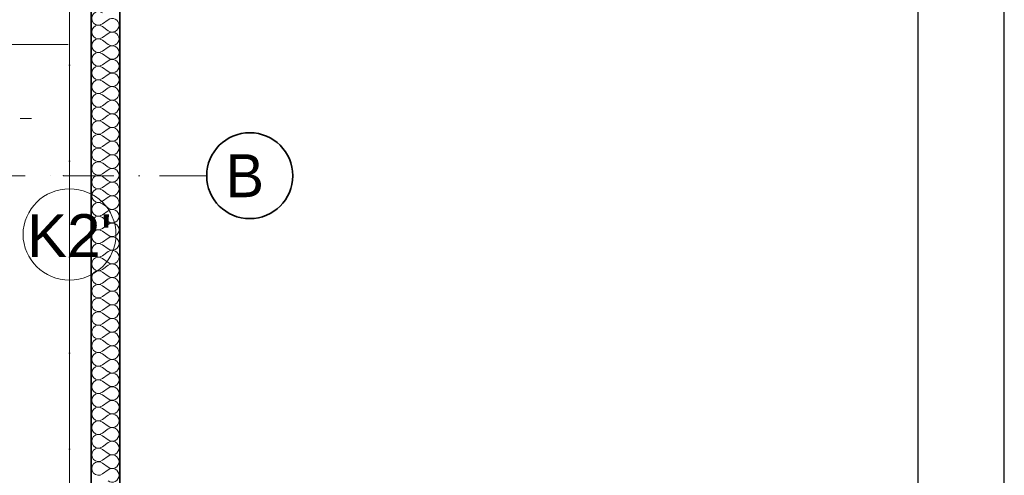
# Model space of a CAD drawing. Header units: millimetres. Extents: x -34676 to 172266, y 39940 to 476087.
# Tile 185 of 256: x 49713 to 56581, y 347119 to 350300. Entities that reach past the tile are written whole.
import ezdxf
from ezdxf.lldxf.tags import DXFTag

# ---------------------------------------------------------------- set-up
doc = ezdxf.new("R2010")
doc.units = ezdxf.units.MM
doc.header["$MEASUREMENT"] = 0
doc.linetypes.add('Kropki i Kreski', pattern=[6.702778, 3.527778, -1.763889, 0, -1.411111])
for name, color, linetype in [('#podkład', 252, 'Continuous'), ('- A - ocieplenie', 7, 'Continuous'), ('_TABELA', 7, 'Continuous'), ('Instalacje - Elektryczne', 7, 'Continuous'), ('IS_Text_Pion_Wodociag', 7, 'Continuous'), ('Konstrukcja - Siatka mod', 7, 'Continuous'), ('Konstrukcja - Stropy', 7, 'Continuous'), ('Konstrukcja - Ściany zewnętrzne', 7, 'Continuous'), ('Znaczniki drzwi Archicada', 7, 'Continuous')]:
    doc.layers.add(name, color=color, linetype=linetype)
doc.styles.add('MtXpl_Arial3', font='txt', dxfattribs={"height": 0.2})
doc.styles.get("Standard").update_dxf_attribs({"font": 'arial.ttf'})
tags = doc.linetypes.add('SOLID', pattern=[10, 10, 0]).pattern_tags.tags
tags[6:7] = [DXFTag(74, 4), DXFTag(75, 0), DXFTag(340, '0'), DXFTag(46, 0.0), DXFTag(50, 0.0), DXFTag(44, 0.0), DXFTag(45, 0.0)]
tags[4:5] = [DXFTag(74, 4), DXFTag(75, 0), DXFTag(340, '0'), DXFTag(46, 0.0), DXFTag(50, 0.0), DXFTag(44, 0.0), DXFTag(45, 0.0)]

# ---------------------------------------------------------------- blocks, each defined once
blk = doc.blocks.new('kjghgg')
at = {"layer": '- A - ocieplenie', "color": 252, "linetype": 'Continuous', "lineweight": 35, "ltscale": 100}
for p, q in [((-94175.8, 482378.3), (-94175.8, 469598.3)), ((-93975.8, 469798.3), (-93975.8, 482378.3))]:
    blk.add_line(p, q, dxfattribs=at)
at = {"layer": '- A - ocieplenie', "color": 252, "linetype": 'Continuous', "lineweight": 13, "ltscale": 100}
for p, q in [((-94094.8, 475558.5), (-94056.7, 475587)), ((-94094.8, 475539.4), (-94056.7, 475510.8)), ((-94094.8, 475463.2), (-94056.7, 475491.8)), ((-94094.8, 475444.2), (-94056.7, 475415.6)), ((-94094.8, 475368), (-94056.7, 475396.6)), ((-94094.8, 475348.9), (-94056.7, 475320.4)), ((-94094.8, 475272.8), (-94056.7, 475301.3)), ((-94094.8, 475253.7), (-94056.7, 475225.1)), ((-94094.8, 475177.5), (-94056.7, 475206.1)), ((-94094.8, 475158.5), (-94056.7, 475129.9)), ((-94094.8, 475082.3), (-94056.7, 475110.8)), ((-94094.8, 475063.2), (-94056.7, 475034.7)), ((-94094.8, 474987), (-94056.7, 475015.6)), ((-94094.8, 474968), (-94056.7, 474939.4)), ((-94094.8, 474891.8), (-94056.7, 474920.4)), ((-94094.8, 474872.8), (-94056.7, 474844.2)), ((-94094.8, 474796.6), (-94056.7, 474825.1)), ((-94094.8, 474777.5), (-94056.7, 474748.9)), ((-94094.8, 474701.3), (-94056.7, 474729.9)), ((-94094.8, 474682.3), (-94056.7, 474653.7)), ((-94094.8, 474606.1), (-94056.7, 474634.7)), ((-94094.8, 474587), (-94056.7, 474558.5)), ((-94094.8, 474510.8), (-94056.7, 474539.4)), ((-94094.8, 474491.8), (-94056.7, 474463.2)), ((-94094.8, 474415.6), (-94056.7, 474444.2)), ((-94094.8, 474396.6), (-94056.7, 474368)), ((-94094.8, 474320.4), (-94056.7, 474348.9)), ((-94094.8, 474301.3), (-94056.7, 474272.8)), ((-94094.8, 474225.1), (-94056.7, 474253.7)), ((-94094.8, 474206.1), (-94056.7, 474177.5)), ((-94094.8, 474129.9), (-94056.7, 474158.5)), ((-94094.8, 474110.8), (-94056.7, 474082.3)), ((-94094.8, 474034.7), (-94056.7, 474063.2)), ((-94094.8, 474015.6), (-94056.7, 473987)), ((-94094.8, 473939.4), (-94056.7, 473968)), ((-94094.8, 473920.4), (-94056.7, 473891.8)), ((-94094.8, 473844.2), (-94056.7, 473872.8)), ((-94094.8, 473825.1), (-94056.7, 473796.6)), ((-94094.8, 473748.9), (-94056.7, 473777.5)), ((-94094.8, 473729.9), (-94056.7, 473701.3)), ((-94094.8, 473653.7), (-94056.7, 473682.3)), ((-94094.8, 473634.7), (-94056.7, 473606.1)), ((-94094.8, 473558.5), (-94056.7, 473587)), ((-94094.8, 473539.4), (-94056.7, 473510.8)), ((-94094.8, 473463.2), (-94056.7, 473491.8)), ((-94094.8, 473444.2), (-94056.7, 473415.6)), ((-94094.8, 473368), (-94056.7, 473396.6)), ((-94094.8, 473348.9), (-94056.7, 473320.4)), ((-94094.8, 473272.8), (-94056.7, 473301.3)), ((-94094.8, 473253.7), (-94056.7, 473225.1)), ((-94094.8, 473177.5), (-94056.7, 473206.1)), ((-94094.8, 473158.5), (-94056.7, 473129.9)), ((-94094.8, 473082.3), (-94056.7, 473110.8)), ((-94094.8, 473063.2), (-94056.7, 473034.7)), ((-94094.8, 472987), (-94056.7, 473015.6)), ((-94094.8, 472968), (-94056.7, 472939.4)), ((-94094.8, 472891.8), (-94056.7, 472920.4)), ((-94094.8, 472872.8), (-94056.7, 472844.2)), ((-94094.8, 472796.6), (-94056.7, 472825.1)), ((-94094.8, 472777.5), (-94056.7, 472748.9)), ((-94094.8, 472701.3), (-94056.7, 472729.9)), ((-94094.8, 472682.3), (-94056.7, 472653.7)), ((-94094.8, 472606.1), (-94056.7, 472634.7)), ((-94094.8, 472587), (-94056.7, 472558.5)), ((-94094.8, 472510.8), (-94056.7, 472539.4)), ((-94094.8, 472491.8), (-94056.7, 472463.2)), ((-94094.8, 472415.6), (-94056.7, 472444.2))]:
    blk.add_line(p, q, dxfattribs=at)
for centre, start, end in [((-94123.4, 475596.6), 53.1301, 306.8699), ((-94028.1, 475548.9), 0, 126.8699), ((-94123.4, 475501.3), 53.1301, 306.8699), ((-94028.1, 475548.9), 233.1301, 0), ((-94028.1, 475453.7), 0, 126.8699), ((-94123.4, 475406.1), 53.1301, 306.8699), ((-94028.1, 475453.7), 233.1301, 0), ((-94028.1, 475358.5), 0, 126.8699), ((-94123.4, 475310.8), 53.1301, 306.8699), ((-94028.1, 475358.5), 233.1301, 0), ((-94123.4, 475215.6), 53.1301, 306.8699), ((-94028.1, 475263.2), 0, 126.8699), ((-94028.1, 475263.2), 233.1301, 0), ((-94028.1, 475168), 0, 126.8699), ((-94123.4, 475120.4), 53.1301, 306.8699), ((-94028.1, 475168), 233.1301, 0), ((-94028.1, 475072.8), 0, 126.8699), ((-94123.4, 475025.1), 53.1301, 306.8699), ((-94028.1, 475072.8), 233.1301, 0), ((-94123.4, 474929.9), 53.1301, 306.8699), ((-94028.1, 474977.5), 0, 126.8699), ((-94028.1, 474977.5), 233.1301, 0), ((-94028.1, 474882.3), 0, 126.8699), ((-94123.4, 474834.7), 53.1301, 306.8699), ((-94028.1, 474882.3), 233.1301, 0), ((-94123.4, 474739.4), 53.1301, 306.8699), ((-94028.1, 474787), 0, 126.8699), ((-94028.1, 474787), 233.1301, 0), ((-94028.1, 474691.8), 0, 126.8699), ((-94123.4, 474644.2), 53.1301, 306.8699), ((-94028.1, 474691.8), 233.1301, 0), ((-94028.1, 474596.6), 0, 126.8699), ((-94123.4, 474548.9), 53.1301, 306.8699), ((-94028.1, 474596.6), 233.1301, 0), ((-94123.4, 474453.7), 53.1301, 306.8699), ((-94028.1, 474501.3), 0, 126.8699), ((-94028.1, 474501.3), 233.1301, 0), ((-94028.1, 474406.1), 0, 126.8699), ((-94123.4, 474358.5), 53.1301, 306.8699), ((-94028.1, 474406.1), 233.1301, 0), ((-94123.4, 474263.2), 53.1301, 306.8699), ((-94028.1, 474310.8), 0, 126.8699), ((-94028.1, 474310.8), 233.1301, 0), ((-94028.1, 474215.6), 0, 126.8699), ((-94123.4, 474168), 53.1301, 306.8699), ((-94028.1, 474215.6), 233.1301, 0), ((-94028.1, 474120.4), 0, 126.8699), ((-94123.4, 474072.8), 53.1301, 306.8699), ((-94028.1, 474120.4), 233.1301, 0), ((-94123.4, 473977.5), 53.1301, 306.8699), ((-94028.1, 474025.1), 0, 126.8699), ((-94028.1, 474025.1), 233.1301, 0), ((-94028.1, 473929.9), 0, 126.8699), ((-94123.4, 473882.3), 53.1301, 306.8699), ((-94028.1, 473929.9), 233.1301, 0), ((-94028.1, 473834.7), 0, 126.8699), ((-94123.4, 473787), 53.1301, 306.8699), ((-94028.1, 473834.7), 233.1301, 0), ((-94028.1, 473739.4), 0, 126.8699), ((-94123.4, 473691.8), 53.1301, 306.8699), ((-94028.1, 473739.4), 233.1301, 0), ((-94028.1, 473644.2), 0, 126.8699), ((-94123.4, 473596.6), 53.1301, 306.8699), ((-94028.1, 473644.2), 233.1301, 0), ((-94123.4, 473501.3), 53.1301, 306.8699), ((-94028.1, 473548.9), 0, 126.8699), ((-94028.1, 473548.9), 233.1301, 0), ((-94028.1, 473453.7), 0, 126.8699), ((-94123.4, 473406.1), 53.1301, 306.8699), ((-94028.1, 473453.7), 233.1301, 0), ((-94028.1, 473358.5), 0, 126.8699), ((-94123.4, 473310.8), 53.1301, 306.8699), ((-94028.1, 473358.5), 233.1301, 0), ((-94123.4, 473215.6), 53.1301, 306.8699), ((-94028.1, 473263.2), 0, 126.8699), ((-94028.1, 473263.2), 233.1301, 0), ((-94028.1, 473168), 0, 126.8699), ((-94123.4, 473120.4), 53.1301, 306.8699), ((-94028.1, 473168), 233.1301, 0), ((-94123.4, 473025.1), 53.1301, 306.8699), ((-94028.1, 473072.8), 0, 126.8699), ((-94028.1, 473072.8), 233.1301, 0), ((-94028.1, 472977.5), 0, 126.8699), ((-94123.4, 472929.9), 53.1301, 306.8699), ((-94028.1, 472977.5), 233.1301, 0), ((-94028.1, 472882.3), 0, 126.8699), ((-94123.4, 472834.7), 53.1301, 306.8699), ((-94028.1, 472882.3), 233.1301, 0), ((-94123.4, 472739.4), 53.1301, 306.8699), ((-94028.1, 472787), 0, 126.8699), ((-94028.1, 472787), 233.1301, 0), ((-94028.1, 472691.8), 0, 126.8699), ((-94123.4, 472644.2), 53.1301, 306.8699), ((-94028.1, 472691.8), 233.1301, 0), ((-94028.1, 472596.6), 0, 126.8699), ((-94123.4, 472548.9), 53.1301, 306.8699), ((-94028.1, 472596.6), 233.1301, 0), ((-94028.1, 472501.3), 0, 126.8699), ((-94123.4, 472453.7), 53.1301, 306.8699), ((-94028.1, 472501.3), 233.1301, 0), ((-94028.1, 472406.1), 0, 126.8699), ((-94028.1, 472406.1), 233.1301, 0)]:
    blk.add_arc(centre, 47.6, start, end, dxfattribs=at)
at = {"layer": 'Instalacje - Elektryczne', "color": 252, "linetype": 'Continuous', "lineweight": 0, "ltscale": 100}
blk.add_line((-94670.8, 474898.3), (-94590.8, 474898.3), dxfattribs=at)
at = {"layer": 'Konstrukcja - Siatka mod', "color": 252, "linetype": 'Kropki i Kreski', "lineweight": 13, "ltscale": 100}
for p, q in [((-94325.8, 485184.3), (-94325.8, 468219.5)), ((-123813.3, 474498.3), (-94368.7, 474498.3)), ((-94368.7, 474498.3), (-93368.7, 474498.3))]:
    blk.add_line(p, q, dxfattribs=at)
at = {"layer": 'Konstrukcja - Siatka mod', "color": 252, "linetype": 'Continuous', "lineweight": 35, "ltscale": 100}
blk.add_circle((-93068.7, 474498.3), 300, dxfattribs=at)
at = {"layer": 'Konstrukcja - Siatka mod', "color": 252, "linetype": 'Kropki i Kreski', "lineweight": 13, "ltscale": 100}
blk.add_point((-94368.7, 474498.3), dxfattribs=at)
blk.add_point((-94368.7, 474498.3), dxfattribs=at)
at = {"layer": 'Konstrukcja - Stropy', "color": 252, "linetype": 'Continuous', "lineweight": 13, "ltscale": 100}
blk.add_line((-94325.8, 469598.3), (-94325.8, 482078.3), dxfattribs=at)
at = {"layer": 'Konstrukcja - Ściany zewnętrzne', "color": 252, "linetype": 'Continuous', "lineweight": 35, "ltscale": 100}
blk.add_line((-94175.8, 469298.3), (-94175.8, 482378.3), dxfattribs=at)
at = {"layer": 'Znaczniki drzwi Archicada', "color": 252, "linetype": 'Continuous', "lineweight": 13, "ltscale": 100}
blk.add_line((-94985.7, 475413.3), (-94334.2, 475413.3), dxfattribs=at)
at = {"layer": 'Konstrukcja - Siatka mod', "color": 252, "linetype": 'Continuous', "lineweight": 13, "style": 'MtXpl_Arial3'}
blk.add_text('B', height=300, dxfattribs=at).set_placement((-93236.6, 474348.3))

msp = doc.modelspace()

# ---------------------------------------------------------------- linework, layer by layer
at = {"layer": '_TABELA', "color": 7}
msp.add_lwpolyline([(14580.6, 362259.3), (56580.6, 362259.3), (14580.6, 362259.3), (14580.6, 332559.3), (56580.6, 332559.3), (56580.6, 362259.3)], dxfattribs=at)
msp.add_lwpolyline([(55980.6, 361649.3), (17080.6, 361649.3), (17080.6, 333169.3), (55980.6, 333169.3)], close=True, dxfattribs=at)
at = {"layer": 'IS_Text_Pion_Wodociag', "color": 7, "linetype": 'SOLID', "lineweight": 18, "ltscale": 10}
msp.add_ellipse((50060.3, 348800.6), major_axis=(324, 0), ratio=0.983333, dxfattribs=at)
msp.add_ellipse((50060.3, 348800.6), major_axis=(324, 0), ratio=0.983333, dxfattribs=at)
msp.add_ellipse((50060.3, 348800.6), major_axis=(324, 0), ratio=0.983333, dxfattribs=at)
msp.add_ellipse((50060.3, 348800.6), major_axis=(324, 0), ratio=0.983333, dxfattribs=at)

# ---------------------------------------------------------------- block references
at = {"layer": '#podkład'}
msp.add_blockref('kjghgg', (144386, -125287.5), dxfattribs=at)

# ---------------------------------------------------------------- texts
at = {"layer": 'IS_Text_Pion_Wodociag', "color": 7, "linetype": 'SOLID', "lineweight": 18, "ltscale": 10, "insert": (50060.3, 348642.1), "char_height": 300, "attachment_point": 8}
msp.add_mtext("K2'", dxfattribs=at)
msp.add_mtext("K2'", dxfattribs=at)
msp.add_mtext("K2'", dxfattribs=at)
msp.add_mtext("K2'", dxfattribs=at)

doc.saveas('drawing.dxf')
